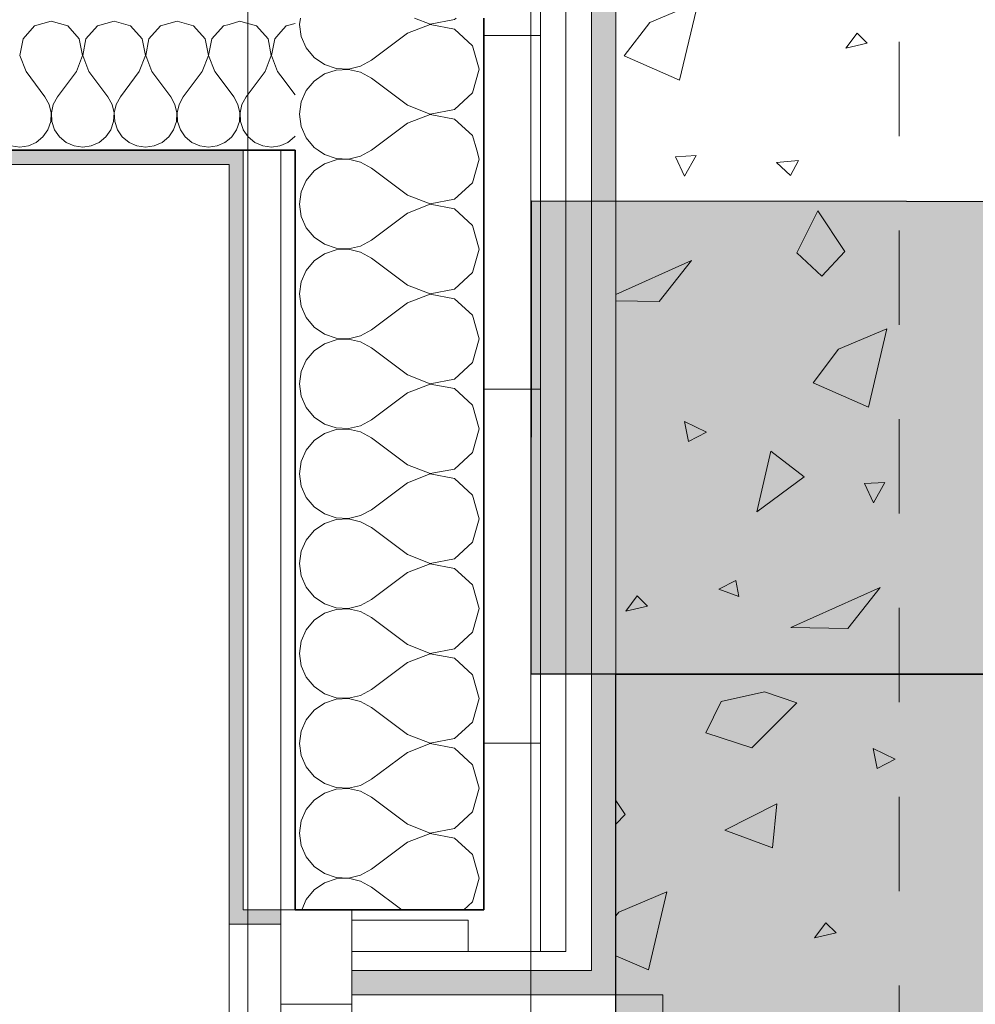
# Model space of a CAD drawing. Header units: metres. Extents: x -7.1 to 26.5, y -14.7 to 18.1.
# Tile 126 of 145: x 22.4 to 23.4, y 5.7 to 6.8. Entities that reach past the tile are written whole.
import ezdxf

# ---------------------------------------------------------------- set-up
doc = ezdxf.new("R2010")
doc.units = ezdxf.units.M
doc.linetypes.add('AUSGEZOGEN', pattern=[0])
doc.linetypes.add('STRICHLINIE_S4', pattern=[0.0055, 0.0035, -0.001, 0, -0.001])
for name, color, linetype in [('XR$1$010 Aussenwände', 7, 'AUSGEZOGEN'), ('XR$1$010 Aussenwände Schichttrennlinien', 7, 'AUSGEZOGEN'), ('XR$1$010 Fenster', 7, 'AUSGEZOGEN'), ('XR$1$015 Innenwände', 7, 'AUSGEZOGEN'), ('XR$1$015 Innenwände Schichttrennlinien', 7, 'AUSGEZOGEN'), ('XR$1$030 Bodenaufbauten', 7, 'AUSGEZOGEN'), ('XR$1$080 Raumdefinitionen Kontur', 7, 'AUSGEZOGEN'), ('XR$3$010 Aussenwände Bauteilschraffuren', 7, 'AUSGEZOGEN'), ('XR$3$015 Innenwände Bauteilschraffuren', 7, 'AUSGEZOGEN'), ('XR$3$035 Decken', 7, 'AUSGEZOGEN')]:
    doc.layers.add(name, color=color, linetype=linetype)
pattern_1 = [(0, (1500, 1500), (750, 750), [750, -750]), (90, (1500, 1500), (-750, 750), [750, -750])]
pattern_2 = [(0, (0.375, 0.375), (0.1875, 0.1875), [0.1875, -0.1875]), (90, (0.375, 0.375), (-0.1875, 0.1875), [0.1875, -0.1875])]

# ---------------------------------------------------------------- blocks, each defined once
blk = doc.blocks.new('COMPLEXOBJECT_48')
at = {"layer": 'XR$3$035 Decken', "color": 8, "linetype": 'AUSGEZOGEN', "lineweight": 25, "transparency": 33554687}
blk.add_lwpolyline([(23.0318, -0.0472), (23.0318, 6.0735), (24.5318, 6.0721)], dxfattribs=at)
blk = doc.blocks.new('COMPLEXOBJECT_51')
at = {"layer": 'XR$3$035 Decken', "color": 253, "linetype": 'AUSGEZOGEN', "lineweight": 13, "transparency": 33554687}
for p, q in [((23.0678, 6.764), (23.1189, 6.7855)), ((23.1189, 6.7855), (23.0993, 6.7027)), ((23.0407, 6.7284), (23.0678, 6.764)), ((23.2874, 6.7527), (23.2753, 6.7366)), ((23.2981, 6.7419), (23.2874, 6.7527)), ((23.2753, 6.7366), (23.2981, 6.7419)), ((23.0993, 6.7027), (23.0407, 6.7284)), ((23.1168, 6.6229), (23.0951, 6.6216)), ((23.0951, 6.6216), (23.1046, 6.6012)), ((23.1046, 6.6012), (23.1168, 6.6229)), ((23.202, 6.6155), (23.2254, 6.6178)), ((23.2168, 6.6016), (23.202, 6.6155)), ((23.2254, 6.6178), (23.2168, 6.6016)), ((23.2237, 6.5197), (23.2457, 6.5642)), ((23.2457, 6.5642), (23.2745, 6.5212)), ((23.2745, 6.5212), (23.2499, 6.4951)), ((23.0318, 6.4756), (23.1119, 6.5117)), ((23.1119, 6.5117), (23.0775, 6.4681)), ((23.2499, 6.4951), (23.2237, 6.5197)), ((23.0775, 6.4681), (23.0318, 6.4689)), ((23.2678, 6.4176), (23.3189, 6.4391)), ((23.3189, 6.4391), (23.2993, 6.3563)), ((23.2407, 6.382), (23.2678, 6.4176)), ((23.2993, 6.3563), (23.2407, 6.382)), ((23.1279, 6.3298), (23.1045, 6.3411)), ((23.1045, 6.3411), (23.1088, 6.3199)), ((23.1088, 6.3199), (23.1279, 6.3298)), ((23.1811, 6.2455), (23.1958, 6.3096)), ((23.1958, 6.3096), (23.2313, 6.2824)), ((23.2313, 6.2824), (23.1811, 6.2455)), ((23.3168, 6.2765), (23.2951, 6.2752)), ((23.2951, 6.2752), (23.3046, 6.2548)), ((23.3046, 6.2548), (23.3168, 6.2765)), ((23.159, 6.1727), (23.1407, 6.1634)), ((23.1622, 6.1555), (23.159, 6.1727)), ((23.0544, 6.1563), (23.0423, 6.1402)), ((23.0651, 6.1455), (23.0544, 6.1563)), ((23.1407, 6.1634), (23.1622, 6.1555)), ((23.2173, 6.1227), (23.3119, 6.1653)), ((23.3119, 6.1653), (23.2775, 6.1217)), ((23.0423, 6.1402), (23.0651, 6.1455)), ((23.2775, 6.1217), (23.2173, 6.1227)), ((23.1435, 6.0443), (23.1891, 6.0547)), ((23.1891, 6.0547), (23.2237, 6.0429)), ((23.127, 6.011), (23.1435, 6.0443)), ((23.2237, 6.0429), (23.1757, 5.9954)), ((23.1757, 5.9954), (23.127, 6.011)), ((23.3279, 5.9834), (23.3045, 5.9947)), ((23.3045, 5.9947), (23.3088, 5.9735)), ((23.3088, 5.9735), (23.3279, 5.9834)), ((23.0318, 5.9393), (23.0415, 5.9248)), ((23.1471, 5.908), (23.2025, 5.9359)), ((23.2025, 5.9359), (23.1976, 5.8894)), ((23.0415, 5.9248), (23.0318, 5.9145)), ((23.1976, 5.8894), (23.1471, 5.908)), ((23.0348, 5.8211), (23.0859, 5.8427)), ((23.0859, 5.8427), (23.0662, 5.7599)), ((23.0318, 5.8171), (23.0348, 5.8211)), ((23.2544, 5.8098), (23.2423, 5.7938)), ((23.2651, 5.7991), (23.2544, 5.8098)), ((23.2423, 5.7938), (23.2651, 5.7991)), ((23.0662, 5.7599), (23.0318, 5.775))]:
    blk.add_line(p, q, dxfattribs=at)
blk = doc.blocks.new('COMPLEXOBJECT_54')
at = {"layer": 'XR$3$035 Decken', "color": 8, "linetype": 'AUSGEZOGEN', "lineweight": 25, "transparency": 33554687}
blk.add_line((24.5318, 6.0734), (22.9419, 6.0734), dxfattribs=at)
blk.add_lwpolyline([(22.9419, 6.0734), (22.9423, 6.5749), (24.532, 6.5734)], dxfattribs=at)
blk = doc.blocks.new('COMPLEXOBJECT_64')
at = {"layer": 'XR$3$010 Aussenwände Bauteilschraffuren', "color": 8, "linetype": 'AUSGEZOGEN', "lineweight": 13, "transparency": 33554687}
for p, q in [((22.7164, 6.6285), (22.7229, 6.6241)), ((22.7612, 6.6222), (22.7726, 6.6285)), ((22.887, 6.619), (22.8843, 6.6285)), ((22.7229, 6.6241), (22.7353, 6.6199)), ((22.7353, 6.6182), (22.7229, 6.614)), ((22.7353, 6.6199), (22.7484, 6.6192)), ((22.7484, 6.6189), (22.7353, 6.6182)), ((22.7484, 6.6192), (22.7612, 6.6222)), ((22.7612, 6.6159), (22.7484, 6.6189)), ((22.7727, 6.6095), (22.7612, 6.6159)), ((22.8799, 6.594), (22.887, 6.619)), ((22.712, 6.6066), (22.7036, 6.5965)), ((22.7229, 6.614), (22.712, 6.6066)), ((22.8108, 6.581), (22.7727, 6.6095)), ((22.7036, 6.5965), (22.6983, 6.5844)), ((22.8607, 6.5765), (22.8799, 6.594)), ((22.6983, 6.5844), (22.6965, 6.5714)), ((22.8108, 6.581), (22.8351, 6.5716)), ((22.8351, 6.5716), (22.8607, 6.5765)), ((22.6965, 6.5714), (22.6983, 6.5584)), ((22.8351, 6.5712), (22.8108, 6.5619)), ((22.8607, 6.5664), (22.8351, 6.5712)), ((22.8799, 6.5488), (22.8607, 6.5664)), ((22.6983, 6.5584), (22.7036, 6.5464)), ((22.8108, 6.5619), (22.7727, 6.5333)), ((22.7036, 6.5464), (22.712, 6.5363)), ((22.887, 6.5238), (22.8799, 6.5488)), ((22.712, 6.5363), (22.7229, 6.5288)), ((22.7612, 6.527), (22.7727, 6.5333)), ((22.7229, 6.5288), (22.7353, 6.5246)), ((22.7353, 6.523), (22.7229, 6.5188)), ((22.7353, 6.5246), (22.7484, 6.524)), ((22.7484, 6.5236), (22.7353, 6.523)), ((22.7484, 6.524), (22.7612, 6.527)), ((22.7612, 6.5206), (22.7484, 6.5236)), ((22.8799, 6.4988), (22.887, 6.5238)), ((22.712, 6.5113), (22.7036, 6.5012)), ((22.7229, 6.5188), (22.712, 6.5113)), ((22.7727, 6.5143), (22.7612, 6.5206)), ((22.8108, 6.4857), (22.7727, 6.5143)), ((22.7036, 6.5012), (22.6983, 6.4892)), ((22.8607, 6.4812), (22.8799, 6.4988)), ((22.6983, 6.4892), (22.6965, 6.4762)), ((22.8108, 6.4857), (22.8351, 6.4764)), ((22.8351, 6.4764), (22.8607, 6.4812)), ((22.6965, 6.4762), (22.6983, 6.4632)), ((22.8351, 6.476), (22.8108, 6.4667)), ((22.8607, 6.4712), (22.8351, 6.476)), ((22.8799, 6.4536), (22.8607, 6.4712)), ((22.6983, 6.4632), (22.7036, 6.4512)), ((22.8108, 6.4667), (22.7727, 6.4381)), ((22.7036, 6.4512), (22.712, 6.441)), ((22.887, 6.4286), (22.8799, 6.4536)), ((22.712, 6.441), (22.7229, 6.4336)), ((22.7612, 6.4317), (22.7727, 6.4381)), ((22.7229, 6.4336), (22.7353, 6.4294)), ((22.7353, 6.4277), (22.7229, 6.4235)), ((22.7353, 6.4294), (22.7484, 6.4288)), ((22.7484, 6.4284), (22.7353, 6.4277)), ((22.7484, 6.4288), (22.7612, 6.4317)), ((22.7612, 6.4254), (22.7484, 6.4284)), ((22.8799, 6.4035), (22.887, 6.4286)), ((22.7229, 6.4235), (22.712, 6.4161)), ((22.7727, 6.419), (22.7612, 6.4254)), ((22.8108, 6.3905), (22.7727, 6.419)), ((22.712, 6.4161), (22.7036, 6.406)), ((22.7036, 6.406), (22.6983, 6.394)), ((22.8607, 6.386), (22.8799, 6.4035)), ((22.6983, 6.394), (22.6965, 6.381)), ((22.8108, 6.3905), (22.8351, 6.3811)), ((22.8351, 6.3811), (22.8607, 6.386)), ((22.6965, 6.381), (22.6983, 6.3679)), ((22.8351, 6.3808), (22.8108, 6.3714)), ((22.8607, 6.3759), (22.8351, 6.3808)), ((22.8799, 6.3584), (22.8607, 6.3759)), ((22.6983, 6.3679), (22.7036, 6.3559)), ((22.8108, 6.3714), (22.7727, 6.3429)), ((22.7036, 6.3559), (22.712, 6.3458)), ((22.887, 6.3333), (22.8799, 6.3584)), ((22.712, 6.3458), (22.7229, 6.3384)), ((22.7229, 6.3384), (22.7353, 6.3342)), ((22.7353, 6.3342), (22.7484, 6.3335)), ((22.7484, 6.3331), (22.7353, 6.3325)), ((22.7484, 6.3335), (22.7612, 6.3365)), ((22.7612, 6.3302), (22.7484, 6.3331)), ((22.7612, 6.3365), (22.7727, 6.3429)), ((22.8799, 6.3083), (22.887, 6.3333)), ((22.7229, 6.3283), (22.712, 6.3209)), ((22.7353, 6.3325), (22.7229, 6.3283)), ((22.7727, 6.3238), (22.7612, 6.3302)), ((22.8108, 6.2952), (22.7727, 6.3238)), ((22.712, 6.3209), (22.7036, 6.3107)), ((22.7036, 6.3107), (22.6983, 6.2987)), ((22.8607, 6.2907), (22.8799, 6.3083)), ((22.6983, 6.2987), (22.6965, 6.2857)), ((22.8108, 6.2952), (22.8351, 6.2859)), ((22.6965, 6.2857), (22.6983, 6.2727)), ((22.8351, 6.2855), (22.8108, 6.2762)), ((22.8351, 6.2859), (22.8607, 6.2907)), ((22.8607, 6.2807), (22.8351, 6.2855)), ((22.6983, 6.2727), (22.7036, 6.2607)), ((22.8108, 6.2762), (22.7727, 6.2476)), ((22.8799, 6.2631), (22.8607, 6.2807)), ((22.7036, 6.2607), (22.712, 6.2506)), ((22.887, 6.2381), (22.8799, 6.2631)), ((22.712, 6.2506), (22.7229, 6.2431)), ((22.7229, 6.2431), (22.7353, 6.2389)), ((22.7484, 6.2383), (22.7612, 6.2413)), ((22.7612, 6.2413), (22.7727, 6.2476)), ((22.7229, 6.2331), (22.712, 6.2256)), ((22.7353, 6.2373), (22.7229, 6.2331)), ((22.7353, 6.2389), (22.7484, 6.2383)), ((22.7484, 6.2379), (22.7353, 6.2373)), ((22.7612, 6.2349), (22.7484, 6.2379)), ((22.7727, 6.2286), (22.7612, 6.2349)), ((22.8799, 6.2131), (22.887, 6.2381)), ((22.712, 6.2256), (22.7036, 6.2155)), ((22.8108, 6.2), (22.7727, 6.2286)), ((22.7036, 6.2155), (22.6983, 6.2035)), ((22.8607, 6.1955), (22.8799, 6.2131)), ((22.6983, 6.2035), (22.6965, 6.1905)), ((22.8108, 6.2), (22.8351, 6.1907)), ((22.6965, 6.1905), (22.6983, 6.1775)), ((22.8351, 6.1903), (22.8108, 6.181)), ((22.8351, 6.1907), (22.8607, 6.1955)), ((22.8607, 6.1854), (22.8351, 6.1903)), ((22.6983, 6.1775), (22.7036, 6.1654)), ((22.8108, 6.181), (22.7727, 6.1524)), ((22.8799, 6.1679), (22.8607, 6.1854)), ((22.887, 6.1429), (22.8799, 6.1679)), ((22.7036, 6.1654), (22.712, 6.1553)), ((22.712, 6.1553), (22.7229, 6.1479)), ((22.7229, 6.1479), (22.7353, 6.1437)), ((22.7484, 6.143), (22.7612, 6.146)), ((22.7612, 6.146), (22.7727, 6.1524)), ((22.7229, 6.1378), (22.712, 6.1304)), ((22.7353, 6.142), (22.7229, 6.1378)), ((22.7353, 6.1437), (22.7484, 6.143)), ((22.7484, 6.1427), (22.7353, 6.142)), ((22.7612, 6.1397), (22.7484, 6.1427)), ((22.7727, 6.1333), (22.7612, 6.1397)), ((22.8799, 6.1178), (22.887, 6.1429)), ((22.712, 6.1304), (22.7036, 6.1203)), ((22.8108, 6.1048), (22.7727, 6.1333)), ((22.7036, 6.1203), (22.6983, 6.1083)), ((22.8607, 6.1003), (22.8799, 6.1178)), ((22.6983, 6.1083), (22.6965, 6.0952)), ((22.8108, 6.1048), (22.8351, 6.0954)), ((22.6965, 6.0952), (22.6983, 6.0822)), ((22.8351, 6.095), (22.8108, 6.0857)), ((22.8351, 6.0954), (22.8607, 6.1003)), ((22.8607, 6.0902), (22.8351, 6.095)), ((22.8108, 6.0857), (22.7727, 6.0571)), ((22.8799, 6.0727), (22.8607, 6.0902)), ((22.6983, 6.0822), (22.7036, 6.0702)), ((22.887, 6.0476), (22.8799, 6.0727)), ((22.7036, 6.0702), (22.712, 6.0601)), ((22.712, 6.0601), (22.7229, 6.0526)), ((22.7229, 6.0526), (22.7353, 6.0484)), ((22.7612, 6.0508), (22.7727, 6.0571)), ((22.7229, 6.0426), (22.712, 6.0352)), ((22.7353, 6.0468), (22.7229, 6.0426)), ((22.7353, 6.0484), (22.7484, 6.0478)), ((22.7484, 6.0474), (22.7353, 6.0468)), ((22.7484, 6.0478), (22.7612, 6.0508)), ((22.7612, 6.0445), (22.7484, 6.0474)), ((22.7727, 6.0381), (22.7612, 6.0445)), ((22.8799, 6.0226), (22.887, 6.0476)), ((22.712, 6.0352), (22.7036, 6.025)), ((22.8108, 6.0095), (22.7727, 6.0381)), ((22.7036, 6.025), (22.6983, 6.013)), ((22.8607, 6.005), (22.8799, 6.0226)), ((22.6983, 6.013), (22.6965, 6)), ((22.6965, 6), (22.6983, 5.987)), ((22.8108, 6.0095), (22.8351, 6.0002)), ((22.8351, 5.9998), (22.8108, 5.9905)), ((22.8351, 6.0002), (22.8607, 6.005)), ((22.8607, 5.995), (22.8351, 5.9998)), ((22.8108, 5.9905), (22.7727, 5.9619)), ((22.8799, 5.9774), (22.8607, 5.995)), ((22.6983, 5.987), (22.7036, 5.975)), ((22.7036, 5.975), (22.712, 5.9648)), ((22.887, 5.9524), (22.8799, 5.9774)), ((22.712, 5.9648), (22.7229, 5.9574)), ((22.7612, 5.9555), (22.7727, 5.9619)), ((22.7229, 5.9474), (22.712, 5.9399)), ((22.7229, 5.9574), (22.7353, 5.9532)), ((22.7353, 5.9516), (22.7229, 5.9474)), ((22.7353, 5.9532), (22.7484, 5.9526)), ((22.7484, 5.9522), (22.7353, 5.9516)), ((22.7484, 5.9526), (22.7612, 5.9555)), ((22.7612, 5.9492), (22.7484, 5.9522)), ((22.7727, 5.9429), (22.7612, 5.9492)), ((22.8799, 5.9273), (22.887, 5.9524)), ((22.712, 5.9399), (22.7036, 5.9298)), ((22.8108, 5.9143), (22.7727, 5.9429)), ((22.7036, 5.9298), (22.6983, 5.9178)), ((22.8607, 5.9098), (22.8799, 5.9273)), ((22.6983, 5.9178), (22.6965, 5.9048)), ((22.8108, 5.9143), (22.8351, 5.905)), ((22.8351, 5.905), (22.8607, 5.9098)), ((22.6965, 5.9048), (22.6983, 5.8917)), ((22.8108, 5.8952), (22.7727, 5.8667)), ((22.8351, 5.9046), (22.8108, 5.8952)), ((22.8607, 5.8997), (22.8351, 5.9046)), ((22.8799, 5.8822), (22.8607, 5.8997)), ((22.6983, 5.8917), (22.7036, 5.8797)), ((22.7036, 5.8797), (22.712, 5.8696)), ((22.887, 5.8571), (22.8799, 5.8822)), ((22.712, 5.8696), (22.7229, 5.8622)), ((22.7612, 5.8603), (22.7727, 5.8667)), ((22.7229, 5.8622), (22.7353, 5.858)), ((22.7353, 5.8563), (22.7229, 5.8521)), ((22.7353, 5.858), (22.7484, 5.8573)), ((22.7484, 5.857), (22.7353, 5.8563)), ((22.7484, 5.8573), (22.7612, 5.8603)), ((22.7612, 5.854), (22.7484, 5.857)), ((22.7727, 5.8476), (22.7612, 5.854)), ((22.8799, 5.8321), (22.887, 5.8571)), ((22.712, 5.8447), (22.7036, 5.8346)), ((22.7229, 5.8521), (22.712, 5.8447)), ((22.8049, 5.8235), (22.7727, 5.8476)), ((22.7036, 5.8346), (22.6988, 5.8235)), ((22.8705, 5.8235), (22.8799, 5.8321))]:
    blk.add_line(p, q, dxfattribs=at)
blk = doc.blocks.new('COMPLEXOBJECT_65')
at = {"layer": 'XR$3$010 Aussenwände Bauteilschraffuren', "color": 8, "linetype": 'AUSGEZOGEN', "lineweight": 13, "transparency": 33554687}
for p, q in [((22.6974, 6.7685), (22.6965, 6.7619)), ((22.6965, 6.7619), (22.6983, 6.7489)), ((22.8351, 6.7617), (22.8108, 6.7524)), ((22.8184, 6.7685), (22.8351, 6.7621)), ((22.8351, 6.7621), (22.8607, 6.7669)), ((22.8607, 6.7569), (22.8351, 6.7617)), ((22.8607, 6.7669), (22.8624, 6.7685)), ((22.8108, 6.7524), (22.7727, 6.7238)), ((22.8799, 6.7393), (22.8607, 6.7569)), ((22.6983, 6.7489), (22.7036, 6.7369)), ((22.7036, 6.7369), (22.712, 6.7268)), ((22.887, 6.7143), (22.8799, 6.7393)), ((22.712, 6.7268), (22.7229, 6.7193)), ((22.7229, 6.7193), (22.7353, 6.7151)), ((22.7612, 6.7175), (22.7727, 6.7238)), ((22.7229, 6.7093), (22.712, 6.7018)), ((22.7353, 6.7135), (22.7229, 6.7093)), ((22.7353, 6.7151), (22.7484, 6.7145)), ((22.7484, 6.7141), (22.7353, 6.7135)), ((22.7484, 6.7145), (22.7612, 6.7175)), ((22.7612, 6.7111), (22.7484, 6.7141)), ((22.7727, 6.7048), (22.7612, 6.7111)), ((22.8799, 6.6893), (22.887, 6.7143)), ((22.712, 6.7018), (22.7036, 6.6917)), ((22.8108, 6.6762), (22.7727, 6.7048)), ((22.7036, 6.6917), (22.6983, 6.6797)), ((22.8607, 6.6717), (22.8799, 6.6893)), ((22.6983, 6.6797), (22.6965, 6.6667)), ((22.8108, 6.6762), (22.8351, 6.6669)), ((22.8351, 6.6669), (22.8607, 6.6717)), ((22.6965, 6.6667), (22.6983, 6.6537)), ((22.8108, 6.6571), (22.7727, 6.6286)), ((22.8351, 6.6665), (22.8108, 6.6571)), ((22.8607, 6.6616), (22.8351, 6.6665)), ((22.8799, 6.6441), (22.8607, 6.6616)), ((22.6983, 6.6537), (22.7036, 6.6416)), ((22.7036, 6.6416), (22.712, 6.6315)), ((22.8843, 6.6285), (22.8799, 6.6441)), ((22.712, 6.6315), (22.7164, 6.6285)), ((22.7726, 6.6285), (22.7727, 6.6286))]:
    blk.add_line(p, q, dxfattribs=at)
blk = doc.blocks.new('COMPLEXOBJECT_221')
at = {"layer": 'XR$3$015 Innenwände Bauteilschraffuren', "color": 8, "linetype": 'AUSGEZOGEN', "lineweight": 13, "transparency": 33554687}
for p, q in [((22.6333, 6.7652), (22.6218, 6.7619)), ((22.6368, 6.7642), (22.6333, 6.7652)), ((22.6218, 6.6917), (22.6267, 6.6852)), ((22.6311, 6.6771), (22.6267, 6.6852)), ((22.6368, 6.6793), (22.6355, 6.6771)), ((22.6332, 6.6682), (22.6311, 6.6771)), ((22.6328, 6.659), (22.6332, 6.6682)), ((22.6355, 6.6771), (22.6335, 6.6682)), ((22.6335, 6.6682), (22.6339, 6.659)), ((22.6298, 6.6503), (22.6328, 6.659)), ((22.6339, 6.659), (22.6368, 6.6505)), ((22.6246, 6.6427), (22.6298, 6.6503)), ((22.6218, 6.6403), (22.6246, 6.6427))]:
    blk.add_line(p, q, dxfattribs=at)
blk = doc.blocks.new('COMPLEXOBJECT_222')
at = {"layer": 'XR$3$015 Innenwände Bauteilschraffuren', "color": 8, "linetype": 'AUSGEZOGEN', "lineweight": 13, "transparency": 33554687}
for p, q in [((22.6509, 6.7602), (22.6368, 6.7642)), ((22.6631, 6.7467), (22.6509, 6.7602)), ((22.6768, 6.7539), (22.6702, 6.7467)), ((22.6665, 6.7288), (22.6631, 6.7467)), ((22.6702, 6.7467), (22.6668, 6.7288)), ((22.66, 6.7118), (22.6665, 6.7288)), ((22.6668, 6.7288), (22.6733, 6.7118)), ((22.66, 6.7118), (22.64, 6.6852)), ((22.6733, 6.7118), (22.6768, 6.7073)), ((22.64, 6.6852), (22.6368, 6.6793)), ((22.6368, 6.6505), (22.6369, 6.6503)), ((22.6369, 6.6503), (22.6421, 6.6427)), ((22.6421, 6.6427), (22.6491, 6.6368)), ((22.6491, 6.6368), (22.6576, 6.6331)), ((22.6576, 6.6331), (22.6667, 6.6318)), ((22.6667, 6.6318), (22.6758, 6.6331)), ((22.6758, 6.6331), (22.6768, 6.6335))]:
    blk.add_line(p, q, dxfattribs=at)
blk = doc.blocks.new('COMPLEXOBJECT_223')
at = {"layer": 'XR$3$015 Innenwände Bauteilschraffuren', "color": 8, "linetype": 'AUSGEZOGEN', "lineweight": 13, "transparency": 33554687}
for p, q in [((22.6918, 6.7628), (22.6825, 6.7602)), ((22.6825, 6.7602), (22.6768, 6.7539)), ((22.6768, 6.7073), (22.6918, 6.6873)), ((22.6768, 6.6335), (22.6842, 6.6368)), ((22.6842, 6.6368), (22.6913, 6.6427)), ((22.6913, 6.6427), (22.6918, 6.6434))]:
    blk.add_line(p, q, dxfattribs=at)
blk = doc.blocks.new('COMPLEXOBJECT_225')
at = {"layer": 'XR$3$015 Innenwände Bauteilschraffuren', "color": 8, "linetype": 'AUSGEZOGEN', "lineweight": 13, "transparency": 33554687}
for p, q in [((22.4333, 6.7652), (22.4158, 6.7602)), ((22.4509, 6.7602), (22.4333, 6.7652)), ((22.5, 6.7652), (22.4825, 6.7602)), ((22.5175, 6.7602), (22.5, 6.7652)), ((22.5667, 6.7652), (22.5491, 6.7602)), ((22.5842, 6.7602), (22.5667, 6.7652)), ((22.6218, 6.7619), (22.6158, 6.7602)), ((22.4158, 6.7602), (22.4035, 6.7467)), ((22.4631, 6.7467), (22.4509, 6.7602)), ((22.4825, 6.7602), (22.4702, 6.7467)), ((22.5298, 6.7467), (22.5175, 6.7602)), ((22.5491, 6.7602), (22.5369, 6.7467)), ((22.5965, 6.7467), (22.5842, 6.7602)), ((22.6158, 6.7602), (22.6035, 6.7467)), ((22.4035, 6.7467), (22.4001, 6.7288)), ((22.4665, 6.7288), (22.4631, 6.7467)), ((22.4702, 6.7467), (22.4668, 6.7288)), ((22.5332, 6.7288), (22.5298, 6.7467)), ((22.5369, 6.7467), (22.5335, 6.7288)), ((22.5999, 6.7288), (22.5965, 6.7467)), ((22.6035, 6.7467), (22.6001, 6.7288)), ((22.4001, 6.7288), (22.4067, 6.7118)), ((22.46, 6.7118), (22.4665, 6.7288)), ((22.4668, 6.7288), (22.4733, 6.7118)), ((22.5267, 6.7118), (22.5332, 6.7288)), ((22.5335, 6.7288), (22.54, 6.7118)), ((22.5933, 6.7118), (22.5999, 6.7288)), ((22.6001, 6.7288), (22.6067, 6.7118)), ((22.4067, 6.7118), (22.4267, 6.6852)), ((22.46, 6.7118), (22.44, 6.6852)), ((22.4733, 6.7118), (22.4933, 6.6852)), ((22.5267, 6.7118), (22.5067, 6.6852)), ((22.54, 6.7118), (22.56, 6.6852)), ((22.5933, 6.7118), (22.5733, 6.6852)), ((22.6067, 6.7118), (22.6218, 6.6917)), ((22.4311, 6.6771), (22.4267, 6.6852)), ((22.44, 6.6852), (22.4355, 6.6771)), ((22.4978, 6.6771), (22.4933, 6.6852)), ((22.5067, 6.6852), (22.5022, 6.6771)), ((22.5645, 6.6771), (22.56, 6.6852)), ((22.5733, 6.6852), (22.5689, 6.6771)), ((22.4332, 6.6682), (22.4311, 6.6771)), ((22.4328, 6.659), (22.4332, 6.6682)), ((22.4355, 6.6771), (22.4335, 6.6682)), ((22.4335, 6.6682), (22.4339, 6.659)), ((22.4999, 6.6682), (22.4978, 6.6771)), ((22.4994, 6.659), (22.4999, 6.6682)), ((22.5022, 6.6771), (22.5001, 6.6682)), ((22.5001, 6.6682), (22.5006, 6.659)), ((22.5665, 6.6682), (22.5645, 6.6771)), ((22.5661, 6.659), (22.5665, 6.6682)), ((22.5689, 6.6771), (22.5668, 6.6682)), ((22.5668, 6.6682), (22.5672, 6.659)), ((22.4298, 6.6503), (22.4328, 6.659)), ((22.4339, 6.659), (22.4369, 6.6503)), ((22.4965, 6.6503), (22.4994, 6.659)), ((22.5006, 6.659), (22.5035, 6.6503)), ((22.5631, 6.6503), (22.5661, 6.659)), ((22.5672, 6.659), (22.5702, 6.6503)), ((22.4246, 6.6427), (22.4298, 6.6503)), ((22.4369, 6.6503), (22.4421, 6.6427)), ((22.4913, 6.6427), (22.4965, 6.6503)), ((22.5035, 6.6503), (22.5087, 6.6427)), ((22.5579, 6.6427), (22.5631, 6.6503)), ((22.5702, 6.6503), (22.5754, 6.6427)), ((22.4091, 6.6331), (22.4175, 6.6368)), ((22.4175, 6.6368), (22.4246, 6.6427)), ((22.4421, 6.6427), (22.4491, 6.6368)), ((22.4491, 6.6368), (22.4576, 6.6331)), ((22.4758, 6.6331), (22.4842, 6.6368)), ((22.4842, 6.6368), (22.4913, 6.6427)), ((22.5087, 6.6427), (22.5158, 6.6368)), ((22.5158, 6.6368), (22.5242, 6.6331)), ((22.5424, 6.6331), (22.5509, 6.6368)), ((22.5509, 6.6368), (22.5579, 6.6427)), ((22.5754, 6.6427), (22.5825, 6.6368)), ((22.5825, 6.6368), (22.5909, 6.6331)), ((22.6091, 6.6331), (22.6175, 6.6368)), ((22.6175, 6.6368), (22.6218, 6.6403)), ((22.3909, 6.6331), (22.4, 6.6318)), ((22.4, 6.6318), (22.4091, 6.6331)), ((22.4576, 6.6331), (22.4667, 6.6318)), ((22.4667, 6.6318), (22.4758, 6.6331)), ((22.5242, 6.6331), (22.5333, 6.6318)), ((22.5333, 6.6318), (22.5424, 6.6331)), ((22.5909, 6.6331), (22.6, 6.6318)), ((22.6, 6.6318), (22.6091, 6.6331))]:
    blk.add_line(p, q, dxfattribs=at)

msp = doc.modelspace()

# ---------------------------------------------------------------- hatches: boundary and pattern name
at = {"layer": 'XR$3$010 Aussenwände Bauteilschraffuren', "linetype": 'AUSGEZOGEN', "lineweight": 13, "true_color": 0xa79e8b, "transparency": 33554687}
for points in [[(23.0318, 8.0175), (23.0058, 8.0175), (23.0058, 5.7595), (23.0318, 5.7595)], [(23.0318, 5.7595), (22.7518, 5.7595), (22.7518, 5.7335), (23.0318, 5.7335)]]:
    msp.add_hatch(color=253, dxfattribs=at).paths.add_polyline_path(points)
at = {"layer": 'XR$3$010 Aussenwände Bauteilschraffuren', "linetype": 'AUSGEZOGEN', "lineweight": 13, "transparency": 33554687}
h = msp.add_hatch(dxfattribs=at)
h.set_pattern_fill('MUSTER', color=8, scale=750, style=0, pattern_type=2)
h.set_pattern_definition(pattern_1)
h.paths.add_polyline_path([(23.0058, 7.9975), (22.9788, 7.9975), (22.9788, 5.7795), (23.0058, 5.7795)], flags=0)
h = msp.add_hatch(dxfattribs=at)
h.set_pattern_fill('MUSTER', color=42, scale=0.1875, style=0, pattern_type=2)
h.set_pattern_definition(pattern_2)
h.paths.add_polyline_path([(22.9518, 7.9535), (22.8918, 7.9535), (22.8918, 5.8235), (22.9518, 5.8235)], flags=0)
at = {"layer": 'XR$3$010 Aussenwände Bauteilschraffuren', "linetype": 'AUSGEZOGEN', "lineweight": 13, "true_color": 0x202020, "transparency": 33554687}
for points in [[(22.6218, 6.6285), (22.6218, 6.6135), (22.6368, 6.6135), (22.6368, 6.6285)], [(22.6218, 6.6135), (22.6218, 5.8235), (22.6368, 5.8235), (22.6368, 6.6135)], [(22.6218, 5.8085), (22.6768, 5.8085), (22.6768, 5.8235), (22.6218, 5.8235)]]:
    msp.add_hatch(color=250, dxfattribs=at).paths.add_polyline_path(points)
at = {"layer": 'XR$3$010 Aussenwände Bauteilschraffuren', "linetype": 'AUSGEZOGEN', "lineweight": 13, "transparency": 33554687}
h = msp.add_hatch(dxfattribs=at)
h.set_pattern_fill('MUSTER', color=8, scale=750, style=0, pattern_type=2)
h.set_pattern_definition(pattern_1)
h.paths.add_polyline_path([(22.6768, 6.6285), (22.6768, 5.8235), (22.6918, 5.8235), (22.6918, 6.6285)], flags=0)
h = msp.add_hatch(dxfattribs=at)
h.set_pattern_fill('MUSTER', color=42, scale=0.1875, style=0, pattern_type=2)
h.set_pattern_definition(pattern_2)
h.paths.add_polyline_path([(22.9518, 5.8235), (22.7518, 5.8235), (22.7518, 5.7795), (22.9518, 5.7795)], flags=0)
h = msp.add_hatch(dxfattribs=at)
h.set_pattern_fill('MUSTER', color=8, scale=750, style=0, pattern_type=2)
h.set_pattern_definition(pattern_1)
h.paths.add_polyline_path([(23.0058, 5.7795), (22.7518, 5.7795), (22.7518, 5.7595), (23.0058, 5.7595)], flags=0)
at = {"layer": 'XR$3$015 Innenwände Bauteilschraffuren', "linetype": 'AUSGEZOGEN', "lineweight": 13, "true_color": 0x202020, "transparency": 33554687}
msp.add_hatch(color=250, dxfattribs=at).paths.add_polyline_path([(22.6218, 6.6285), (18.8018, 6.6285), (18.8018, 6.6135), (22.6218, 6.6135)])
at = {"layer": 'XR$3$035 Decken', "linetype": 'AUSGEZOGEN', "lineweight": 13, "transparency": 33554687}
for color, points in [(254, [(23.0318, -0.0472), (24.5318, -0.0472), (24.6065, -0.0491), (24.6811, -0.0547), (24.7553, -0.064), (24.829, -0.077), (24.9019, -0.0936), (24.9739, -0.1139), (25.0448, -0.1377), (25.1144, -0.165), (25.1826, -0.1958), (25.2491, -0.2299), (25.3139, -0.2673), (25.3767, -0.3078), (25.4375, -0.3515), (25.496, -0.3981), (25.552, -0.4476), (25.6056, -0.4998), (25.6565, -0.5546), (25.7046, -0.6119), (25.7497, -0.6715), (25.7919, -0.7333), (25.8309, -0.7971), (25.8667, -0.8627), (25.8992, -0.9301), (25.9283, -0.999), (25.9539, -1.0693), (25.976, -1.1407), (25.9945, -1.2132), (26.0093, -1.2865), (26.0205, -1.3605), (26.028, -1.4349), (26.0318, -1.5096), (26.0314, 7.5377), (26.0286, 7.4626), (26.022, 7.3878), (26.0117, 7.3134), (25.9976, 7.2396), (25.9798, 7.1666), (25.9583, 7.0946), (25.9332, 7.0238), (25.9045, 6.9544), (25.8724, 6.8865), (25.8368, 6.8203), (25.798, 6.756), (25.7559, 6.6938), (25.7108, 6.6337), (25.6626, 6.5761), (25.6116, 6.5209), (25.5579, 6.4684), (25.5016, 6.4187), (25.4428, 6.3719), (25.3818, 6.3281), (25.3186, 6.2875), (25.2534, 6.2501), (25.1864, 6.2161), (25.1178, 6.1855), (25.0477, 6.1585), (24.9764, 6.135), (24.9039, 6.1152), (24.8306, 6.099), (24.7565, 6.0866), (24.6818, 6.078), (24.6069, 6.0731), (24.5318, 6.0721), (23.0318, 6.0735)]), (9, [(22.9419, 6.0734), (24.5318, 6.0734), (24.5671, 6.0738), (24.6024, 6.0751), (24.6376, 6.0772), (24.6728, 6.0801), (24.7079, 6.0838), (24.7429, 6.0884), (24.7778, 6.0937), (24.8126, 6.0999), (24.8472, 6.107), (24.8816, 6.1148), (24.9158, 6.1234), (24.9499, 6.1329), (24.9837, 6.1431), (25.0172, 6.1541), (25.0505, 6.166), (25.0835, 6.1786), (25.1161, 6.1919), (25.1485, 6.2061), (25.1805, 6.221), (25.2122, 6.2366), (25.2434, 6.253), (25.2743, 6.2701), (25.3048, 6.288), (25.3348, 6.3065), (25.3644, 6.3258), (25.3936, 6.3457), (25.4222, 6.3663), (25.4504, 6.3876), (25.478, 6.4096), (25.5052, 6.4322), (25.5318, 6.4554), (25.1774, 6.8098), (25.1599, 6.7954), (25.1422, 6.7813), (25.1241, 6.7677), (25.1057, 6.7545), (25.087, 6.7418), (25.0681, 6.7294), (25.0488, 6.7175), (25.0293, 6.706), (25.0096, 6.695), (24.9896, 6.6844), (24.9693, 6.6742), (24.9489, 6.6646), (24.9282, 6.6554), (24.9073, 6.6466), (24.8862, 6.6384), (24.865, 6.6306), (24.8436, 6.6233), (24.822, 6.6165), (24.8002, 6.6101), (24.7784, 6.6043), (24.7564, 6.599), (24.7343, 6.5941), (24.7121, 6.5898), (24.6897, 6.586), (24.6674, 6.5827), (24.6449, 6.5798), (24.6224, 6.5775), (24.5998, 6.5757), (24.5772, 6.5745), (24.5546, 6.5737), (24.532, 6.5734), (22.9423, 6.5749)])]:
    msp.add_hatch(color=color, dxfattribs=at).paths.add_polyline_path(points)

# ---------------------------------------------------------------- linework, layer by layer
at = {"layer": 'XR$1$010 Aussenwände', "color": 7, "linetype": 'AUSGEZOGEN', "lineweight": 18, "transparency": 33554687}
for p, q in [((23.0318, 5.7595), (23.0318, 8.0175)), ((22.6218, 6.6135), (22.6218, 5.8235)), ((22.6218, 5.8235), (22.6218, 5.8085)), ((22.6918, 5.8235), (22.6768, 5.8235)), ((22.7518, 5.8235), (22.7518, 5.7795)), ((22.6768, 5.8085), (22.6218, 5.8085)), ((22.7518, 5.7795), (22.7518, 5.7595)), ((22.7518, 5.7595), (22.7518, 5.7335)), ((23.0318, 5.7595), (23.0318, 5.7335)), ((22.8918, 5.7335), (22.7518, 5.7335)), ((22.9518, 5.7335), (22.8918, 5.7335)), ((22.9788, 5.7335), (22.9518, 5.7335)), ((23.0058, 5.7335), (22.9788, 5.7335)), ((23.0318, 5.7335), (23.0058, 5.7335))]:
    msp.add_line(p, q, dxfattribs=at)
at = {"layer": 'XR$1$010 Aussenwände', "color": 7, "linetype": 'AUSGEZOGEN', "lineweight": 35, "transparency": 33554687}
msp.add_line((22.7518, 5.8235), (22.6918, 5.8235), dxfattribs=at)
at = {"layer": 'XR$1$010 Aussenwände Schichttrennlinien', "color": 7, "linetype": 'AUSGEZOGEN', "lineweight": 18, "transparency": 33554687}
for p, q in [((22.9788, 5.7795), (22.9788, 7.9975)), ((23.0058, 5.7795), (23.0058, 7.9975)), ((22.9518, 5.8235), (22.9518, 7.9535)), ((22.6368, 6.6285), (22.6368, 5.8235)), ((22.6768, 6.6285), (22.6768, 5.8235)), ((22.6368, 5.8235), (22.6768, 5.8235)), ((22.6768, 5.8235), (22.6768, 5.8085)), ((22.9518, 5.8235), (22.9518, 5.7795)), ((22.7518, 5.7795), (22.9518, 5.7795)), ((22.9788, 5.7795), (22.7518, 5.7795)), ((23.0058, 5.7795), (23.0058, 5.7595)), ((22.7518, 5.7595), (23.0058, 5.7595)), ((23.0058, 5.7595), (22.7518, 5.7595))]:
    msp.add_line(p, q, dxfattribs=at)
at = {"layer": 'XR$1$010 Aussenwände Schichttrennlinien', "color": 7, "linetype": 'AUSGEZOGEN', "lineweight": 35, "transparency": 33554687}
for p, q in [((22.8918, 6.6285), (22.8918, 6.7685)), ((22.6218, 6.6285), (22.6368, 6.6285)), ((22.6218, 6.6285), (22.6368, 6.6285)), ((22.6368, 6.6285), (22.6768, 6.6285)), ((22.6368, 6.6285), (22.6768, 6.6285)), ((22.6768, 6.6285), (22.6918, 6.6285)), ((22.6768, 6.6285), (22.6918, 6.6285)), ((22.6918, 5.8235), (22.6918, 6.6285)), ((22.8918, 5.8235), (22.8918, 6.6285)), ((22.8918, 5.8235), (22.7518, 5.8235))]:
    msp.add_line(p, q, dxfattribs=at)
at = {"layer": 'XR$1$010 Fenster', "color": 7, "linetype": 'AUSGEZOGEN', "lineweight": 13, "transparency": 33554687}
for p, q in [((22.6218, 5.8235), (22.6218, 5.8085)), ((22.6768, 5.7235), (22.6768, 5.8235)), ((22.6918, 5.8235), (22.6768, 5.8235)), ((22.6918, 5.8235), (22.6768, 5.8235)), ((22.7518, 5.8235), (22.6918, 5.8235)), ((22.7518, 5.8235), (22.6918, 5.8235)), ((22.7518, 5.8235), (22.7518, 5.7235)), ((22.7518, 5.8235), (22.7518, 5.7795)), ((22.7518, 5.8235), (22.7518, 5.7795)), ((22.6218, 4.2585), (22.6218, 5.8085)), ((22.6768, 5.8085), (22.6218, 5.8085)), ((22.7518, 5.7795), (22.7518, 5.7595)), ((22.7518, 5.7795), (22.7518, 5.7595)), ((22.7518, 5.7595), (22.7518, 5.7335)), ((22.7518, 5.7595), (22.7518, 5.7335)), ((22.8918, 5.7335), (22.7518, 5.7335)), ((22.9518, 5.7335), (22.8918, 5.7335)), ((22.9788, 5.7335), (22.9518, 5.7335)), ((23.0058, 5.7335), (22.9788, 5.7335)), ((23.0318, 5.7335), (23.0058, 5.7335)), ((23.0814, 5.7335), (23.0318, 5.7335)), ((23.0318, 4.3335), (23.0318, 5.7335)), ((23.0814, 4.3335), (23.0814, 5.7335)), ((22.7518, 5.7235), (22.6768, 5.7235)), ((22.6768, 5.0935), (22.6768, 5.7235)), ((22.7518, 5.7235), (22.7518, 5.0935))]:
    msp.add_line(p, q, dxfattribs=at)
at = {"layer": 'XR$1$015 Innenwände', "color": 7, "linetype": 'AUSGEZOGEN', "lineweight": 18, "transparency": 33554687}
msp.add_line((18.8018, 6.6135), (22.6218, 6.6135), dxfattribs=at)
at = {"layer": 'XR$1$015 Innenwände Schichttrennlinien', "color": 7, "linetype": 'AUSGEZOGEN', "lineweight": 35, "transparency": 33554687}
msp.add_line((22.6218, 6.6285), (18.8018, 6.6285), dxfattribs=at)
at = {"layer": 'XR$1$030 Bodenaufbauten', "color": 254, "linetype": 'AUSGEZOGEN', "lineweight": 13, "transparency": 33554687}
msp.add_lwpolyline([(2.2618, -3.7865), (22.6418, -3.7865), (22.6418, 10.7535), (14.8918, 10.7535), (14.8918, 6.0735), (10.0118, 6.0735), (10.0118, 8.0099), (10.0118, 10.7535), (2.2618, 10.7535), (2.2618, -3.7865)], close=True, dxfattribs=at)
at = {"layer": 'XR$1$080 Raumdefinitionen Kontur', "color": 8, "linetype": 'AUSGEZOGEN', "lineweight": 13, "transparency": 33554687}
msp.add_lwpolyline([(18.8018, 3.7535), (22.6218, 3.7535), (22.6218, 6.6135), (18.8018, 6.6135), (18.8018, 3.7535)], close=True, dxfattribs=at)
at = {"layer": 'XR$3$035 Decken', "color": 253, "linetype": 'STRICHLINIE_S4', "lineweight": 18, "transparency": 33554687}
msp.add_lwpolyline([(23.0318, 11.1435), (23.3318, 11.1435), (23.3318, 4.9539), (23.0318, 4.9539), (23.0318, 11.1435)], close=True, dxfattribs=at)
at = {"layer": 'XR$3$035 Decken', "color": 7, "linetype": 'AUSGEZOGEN', "lineweight": 18, "transparency": 33554687}
msp.add_lwpolyline([(10.0118, 11.0035), (1.9918, 11.0535), (1.9918, -3.9165), (1.9918, -6.6565), (22.9418, -6.6565), (22.9418, 11.0535), (14.8918, 11.0535), (14.8918, 6.2735), (13.4518, 6.2735), (11.4518, 6.2735), (10.0118, 6.2735), (10.0118, 11.0035)], close=True, dxfattribs=at)

# ---------------------------------------------------------------- block references
at = {"layer": 'XR$3$010 Aussenwände Bauteilschraffuren', "color": 8, "linetype": 'AUSGEZOGEN', "lineweight": 13, "transparency": 33554687}
for name in ['COMPLEXOBJECT_65', 'COMPLEXOBJECT_64']:
    msp.add_blockref(name, (0, 0), dxfattribs=at)
at = {"layer": 'XR$3$015 Innenwände Bauteilschraffuren', "color": 8, "linetype": 'AUSGEZOGEN', "lineweight": 13, "transparency": 33554687}
for name in ['COMPLEXOBJECT_225', 'COMPLEXOBJECT_221', 'COMPLEXOBJECT_222', 'COMPLEXOBJECT_223']:
    msp.add_blockref(name, (0, 0), dxfattribs=at)
at = {"layer": 'XR$3$035 Decken', "color": 253, "linetype": 'AUSGEZOGEN', "lineweight": 13, "transparency": 33554687}
msp.add_blockref('COMPLEXOBJECT_51', (0, 0), dxfattribs=at)
at = {"layer": 'XR$3$035 Decken', "color": 8, "linetype": 'AUSGEZOGEN', "lineweight": 25, "transparency": 33554687}
for name in ['COMPLEXOBJECT_48', 'COMPLEXOBJECT_54']:
    msp.add_blockref(name, (0, 0), dxfattribs=at)

doc.saveas('drawing.dxf')
